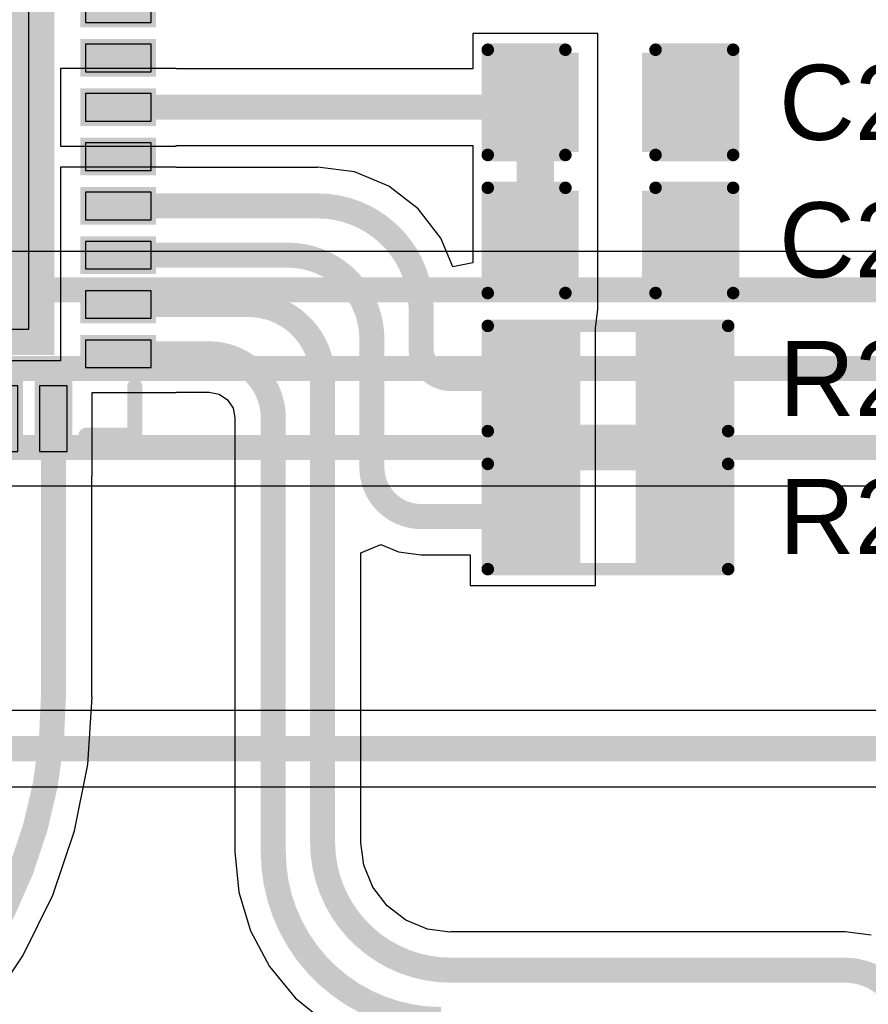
# Model space of a CAD drawing. Header units: inches. Extents: x -0.03 to 9.71, y 0 to 4.44.
# Tile 55 of 118: x 1.04 to 1.38, y 1.52 to 1.91. Entities that reach past the tile are written whole.
import ezdxf

# ---------------------------------------------------------------- set-up
doc = ezdxf.new("R2010")
doc.units = ezdxf.units.IN
doc.header["$MEASUREMENT"] = 0
for name, color, linetype in [('Bottom Layer', 5, 'Continuous'), ('Top Layer', 1, 'Continuous'), ('Top Overlay', 2, 'Continuous'), ('Top Paste', 8, 'Continuous'), ('Top Solder', 216, 'Continuous')]:
    doc.layers.add(name, color=color, linetype=linetype)
doc.styles.add('Arial', font='txt', dxfattribs={"height": 0.2})

# ---------------------------------------------------------------- blocks, each defined once
blk = doc.blocks.new('40_LFCSP_WQ__6_6__6')
at = {"layer": 'Top Layer'}
for points in [[(-0.08307, 0.12756), (-0.08307, 0.10138), (-0.09409, 0.10138), (-0.09409, 0.12756)], [(-0.06339, 0.12756), (-0.06339, 0.10138), (-0.07441, 0.10138), (-0.07441, 0.12756)], [(-0.0437, 0.12756), (-0.0437, 0.10138), (-0.05472, 0.10138), (-0.05472, 0.12756)], [(-0.02402, 0.12756), (-0.02402, 0.10138), (-0.03504, 0.10138), (-0.03504, 0.12756)], [(-0.00433, 0.12756), (-0.00433, 0.10138), (-0.01535, 0.10138), (-0.01535, 0.12756)], [(0.01535, 0.12756), (0.01535, 0.10138), (0.00433, 0.10138), (0.00433, 0.12756)], [(0.03504, 0.12756), (0.03504, 0.10138), (0.02402, 0.10138), (0.02402, 0.12756)], [(0.05472, 0.12756), (0.05472, 0.10138), (0.0437, 0.10138), (0.0437, 0.12756)], [(0.07441, 0.12756), (0.07441, 0.10138), (0.06339, 0.10138), (0.06339, 0.12756)], [(0.09409, 0.12756), (0.09409, 0.10138), (0.08307, 0.10138), (0.08307, 0.12756)], [(-0.10138, 0.09409), (-0.10138, 0.08307), (-0.12756, 0.08307), (-0.12756, 0.09409)], [(0.12756, 0.09409), (0.12756, 0.08307), (0.10138, 0.08307), (0.10138, 0.09409)], [(0.08701, 0.08701), (0.08701, -0.08701), (-0.08701, -0.08701), (-0.08701, 0.08701)], [(-0.10138, 0.07441), (-0.10138, 0.06339), (-0.12756, 0.06339), (-0.12756, 0.07441)], [(0.12756, 0.07441), (0.12756, 0.06339), (0.10138, 0.06339), (0.10138, 0.07441)], [(-0.10138, 0.05472), (-0.10138, 0.0437), (-0.12756, 0.0437), (-0.12756, 0.05472)], [(0.12756, 0.05472), (0.12756, 0.0437), (0.10138, 0.0437), (0.10138, 0.05472)], [(-0.10138, 0.03504), (-0.10138, 0.02402), (-0.12756, 0.02402), (-0.12756, 0.03504)], [(0.12756, 0.03504), (0.12756, 0.02402), (0.10138, 0.02402), (0.10138, 0.03504)], [(-0.10138, 0.01535), (-0.10138, 0.00433), (-0.12756, 0.00433), (-0.12756, 0.01535)], [(0.12756, 0.01535), (0.12756, 0.00433), (0.10138, 0.00433), (0.10138, 0.01535)], [(-0.10138, -0.00433), (-0.10138, -0.01535), (-0.12756, -0.01535), (-0.12756, -0.00433)], [(0.12756, -0.00433), (0.12756, -0.01535), (0.10138, -0.01535), (0.10138, -0.00433)], [(-0.10138, -0.02402), (-0.10138, -0.03504), (-0.12756, -0.03504), (-0.12756, -0.02402)], [(0.12756, -0.02402), (0.12756, -0.03504), (0.10138, -0.03504), (0.10138, -0.02402)], [(-0.10138, -0.0437), (-0.10138, -0.05472), (-0.12756, -0.05472), (-0.12756, -0.0437)], [(0.12756, -0.0437), (0.12756, -0.05472), (0.10138, -0.05472), (0.10138, -0.0437)], [(-0.10138, -0.06339), (-0.10138, -0.07441), (-0.12756, -0.07441), (-0.12756, -0.06339)], [(0.12756, -0.06339), (0.12756, -0.07441), (0.10138, -0.07441), (0.10138, -0.06339)], [(-0.10138, -0.08307), (-0.10138, -0.09409), (-0.12756, -0.09409), (-0.12756, -0.08307)], [(0.12756, -0.08307), (0.12756, -0.09409), (0.10138, -0.09409), (0.10138, -0.08307)], [(-0.08307, -0.10138), (-0.08307, -0.12756), (-0.09409, -0.12756), (-0.09409, -0.10138)], [(-0.06339, -0.10138), (-0.06339, -0.12756), (-0.07441, -0.12756), (-0.07441, -0.10138)], [(-0.0437, -0.10138), (-0.0437, -0.12756), (-0.05472, -0.12756), (-0.05472, -0.10138)], [(-0.02402, -0.10138), (-0.02402, -0.12756), (-0.03504, -0.12756), (-0.03504, -0.10138)], [(-0.00433, -0.10138), (-0.00433, -0.12756), (-0.01535, -0.12756), (-0.01535, -0.10138)], [(0.01535, -0.10138), (0.01535, -0.12756), (0.00433, -0.12756), (0.00433, -0.10138)], [(0.03504, -0.10138), (0.03504, -0.12756), (0.02402, -0.12756), (0.02402, -0.10138)], [(0.05472, -0.10138), (0.05472, -0.12756), (0.0437, -0.12756), (0.0437, -0.10138)], [(0.07441, -0.10138), (0.07441, -0.12756), (0.06339, -0.12756), (0.06339, -0.10138)], [(0.09409, -0.10138), (0.09409, -0.12756), (0.08307, -0.12756), (0.08307, -0.10138)]]:
    blk.add_hatch(color=1, dxfattribs=at).paths.add_polyline_path(points)
at = {"layer": 'Top Solder'}
for points in [[(-0.08107, 0.12956), (-0.08107, 0.09938), (-0.09609, 0.09938), (-0.09609, 0.12956)], [(-0.06139, 0.12956), (-0.06139, 0.09938), (-0.07641, 0.09938), (-0.07641, 0.12956)], [(-0.0417, 0.12956), (-0.0417, 0.09938), (-0.05672, 0.09938), (-0.05672, 0.12956)], [(-0.02202, 0.12956), (-0.02202, 0.09938), (-0.03704, 0.09938), (-0.03704, 0.12956)], [(-0.00233, 0.12956), (-0.00233, 0.09938), (-0.01735, 0.09938), (-0.01735, 0.12956)], [(0.01735, 0.12956), (0.01735, 0.09938), (0.00233, 0.09938), (0.00233, 0.12956)], [(0.03704, 0.12956), (0.03704, 0.09938), (0.02202, 0.09938), (0.02202, 0.12956)], [(0.05672, 0.12956), (0.05672, 0.09938), (0.0417, 0.09938), (0.0417, 0.12956)], [(0.07641, 0.12956), (0.07641, 0.09938), (0.06139, 0.09938), (0.06139, 0.12956)], [(0.09609, 0.12956), (0.09609, 0.09938), (0.08107, 0.09938), (0.08107, 0.12956)], [(-0.09938, 0.09609), (-0.09938, 0.08107), (-0.12956, 0.08107), (-0.12956, 0.09609)], [(0.12956, 0.09609), (0.12956, 0.08107), (0.09938, 0.08107), (0.09938, 0.09609)], [(0.08901, 0.08901), (0.08901, -0.08901), (-0.08901, -0.08901), (-0.08901, 0.08901)], [(-0.09938, 0.07641), (-0.09938, 0.06139), (-0.12956, 0.06139), (-0.12956, 0.07641)], [(0.12956, 0.07641), (0.12956, 0.06139), (0.09938, 0.06139), (0.09938, 0.07641)], [(-0.09938, 0.05672), (-0.09938, 0.0417), (-0.12956, 0.0417), (-0.12956, 0.05672)], [(0.12956, 0.05672), (0.12956, 0.0417), (0.09938, 0.0417), (0.09938, 0.05672)], [(-0.09938, 0.03704), (-0.09938, 0.02202), (-0.12956, 0.02202), (-0.12956, 0.03704)], [(0.12956, 0.03704), (0.12956, 0.02202), (0.09938, 0.02202), (0.09938, 0.03704)], [(-0.09938, 0.01735), (-0.09938, 0.00233), (-0.12956, 0.00233), (-0.12956, 0.01735)], [(0.12956, 0.01735), (0.12956, 0.00233), (0.09938, 0.00233), (0.09938, 0.01735)], [(-0.09938, -0.00233), (-0.09938, -0.01735), (-0.12956, -0.01735), (-0.12956, -0.00233)], [(0.12956, -0.00233), (0.12956, -0.01735), (0.09938, -0.01735), (0.09938, -0.00233)], [(-0.09938, -0.02202), (-0.09938, -0.03704), (-0.12956, -0.03704), (-0.12956, -0.02202)], [(0.12956, -0.02202), (0.12956, -0.03704), (0.09938, -0.03704), (0.09938, -0.02202)], [(-0.09938, -0.0417), (-0.09938, -0.05672), (-0.12956, -0.05672), (-0.12956, -0.0417)], [(0.12956, -0.0417), (0.12956, -0.05672), (0.09938, -0.05672), (0.09938, -0.0417)], [(-0.09938, -0.06139), (-0.09938, -0.07641), (-0.12956, -0.07641), (-0.12956, -0.06139)], [(0.12956, -0.06139), (0.12956, -0.07641), (0.09938, -0.07641), (0.09938, -0.06139)], [(-0.09938, -0.08107), (-0.09938, -0.09609), (-0.12956, -0.09609), (-0.12956, -0.08107)], [(0.12956, -0.08107), (0.12956, -0.09609), (0.09938, -0.09609), (0.09938, -0.08107)], [(-0.08107, -0.09938), (-0.08107, -0.12956), (-0.09609, -0.12956), (-0.09609, -0.09938)], [(-0.06139, -0.09938), (-0.06139, -0.12956), (-0.07641, -0.12956), (-0.07641, -0.09938)], [(-0.0417, -0.09938), (-0.0417, -0.12956), (-0.05672, -0.12956), (-0.05672, -0.09938)], [(-0.02202, -0.09938), (-0.02202, -0.12956), (-0.03704, -0.12956), (-0.03704, -0.09938)], [(-0.00233, -0.09938), (-0.00233, -0.12956), (-0.01735, -0.12956), (-0.01735, -0.09938)], [(0.01735, -0.09938), (0.01735, -0.12956), (0.00233, -0.12956), (0.00233, -0.09938)], [(0.03704, -0.09938), (0.03704, -0.12956), (0.02202, -0.12956), (0.02202, -0.09938)], [(0.05672, -0.09938), (0.05672, -0.12956), (0.0417, -0.12956), (0.0417, -0.09938)], [(0.07641, -0.09938), (0.07641, -0.12956), (0.06139, -0.12956), (0.06139, -0.09938)], [(0.09609, -0.09938), (0.09609, -0.12956), (0.08107, -0.12956), (0.08107, -0.09938)]]:
    blk.add_hatch(color=216, dxfattribs=at).paths.add_polyline_path(points)
at = {"layer": 'Top Overlay'}
for points, const_width in [([(-0.12111, 0.12111), (-0.10159, 0.12111)], 0.006), ([(-0.12111, 0.12111), (-0.12111, 0.10159)], 0.006), ([(0.10159, 0.12111), (0.12111, 0.12111)], 0.006), ([(0.12111, 0.12111), (0.12111, 0.10159)], 0.006), ([(-0.13847, 0.09358), (-0.13847, 0.08358)], 0.005), ([(-0.13847, 0.09358), (-0.13347, 0.08858)], 0.005), ([(-0.13347, 0.08858), (-0.13847, 0.08358)], 0.005), ([(-0.12111, -0.10159), (-0.12111, -0.12111)], 0.006), ([(0.12111, -0.10159), (0.12111, -0.12111)], 0.006), ([(-0.12111, -0.12111), (-0.10159, -0.12111)], 0.006), ([(0.10159, -0.12111), (0.12111, -0.12111)], 0.006)]:
    blk.add_lwpolyline(points, dxfattribs=dict(at, const_width=const_width))
for points, const_width in [([(-0.12261, 0.12111, 1), (-0.11961, 0.12111, 1)], 0.003), ([(-0.12261, 0.12111, 1), (-0.11961, 0.12111, 1)], 0.003), ([(-0.10309, 0.12111, 1), (-0.10009, 0.12111, 1)], 0.003), ([(0.10009, 0.12111, 1), (0.10309, 0.12111, 1)], 0.003), ([(0.11961, 0.12111, 1), (0.12261, 0.12111, 1)], 0.003), ([(0.11961, 0.12111, 1), (0.12261, 0.12111, 1)], 0.003), ([(-0.12261, 0.10159, 1), (-0.11961, 0.10159, 1)], 0.003), ([(0.11961, 0.10159, 1), (0.12261, 0.10159, 1)], 0.003), ([(-0.13972, 0.09358, 1), (-0.13722, 0.09358, 1)], 0.0025), ([(-0.13972, 0.09358, 1), (-0.13722, 0.09358, 1)], 0.0025), ([(-0.13472, 0.08858, 1), (-0.13222, 0.08858, 1)], 0.0025), ([(-0.13472, 0.08858, 1), (-0.13222, 0.08858, 1)], 0.0025), ([(-0.13972, 0.08358, 1), (-0.13722, 0.08358, 1)], 0.0025), ([(-0.13972, 0.08358, 1), (-0.13722, 0.08358, 1)], 0.0025), ([(-0.12261, -0.10159, 1), (-0.11961, -0.10159, 1)], 0.003), ([(0.11961, -0.10159, 1), (0.12261, -0.10159, 1)], 0.003), ([(-0.12261, -0.12111, 1), (-0.11961, -0.12111, 1)], 0.003), ([(-0.12261, -0.12111, 1), (-0.11961, -0.12111, 1)], 0.003), ([(-0.10309, -0.12111, 1), (-0.10009, -0.12111, 1)], 0.003), ([(0.10009, -0.12111, 1), (0.10309, -0.12111, 1)], 0.003), ([(0.11961, -0.12111, 1), (0.12261, -0.12111, 1)], 0.003), ([(0.11961, -0.12111, 1), (0.12261, -0.12111, 1)], 0.003)]:
    blk.add_lwpolyline(points, format="xyb", close=True, dxfattribs=dict(at, const_width=const_width))
at = {"layer": 'Top Paste'}
for p, q in [((-0.08307, 0.12756), (-0.09409, 0.12756)), ((-0.09409, 0.12756), (-0.09409, 0.10138)), ((-0.08307, 0.10138), (-0.08307, 0.12756)), ((-0.06339, 0.12756), (-0.07441, 0.12756)), ((-0.07441, 0.12756), (-0.07441, 0.10138)), ((-0.06339, 0.10138), (-0.06339, 0.12756)), ((-0.0437, 0.12756), (-0.05472, 0.12756)), ((-0.05472, 0.12756), (-0.05472, 0.10138)), ((-0.0437, 0.10138), (-0.0437, 0.12756)), ((-0.02402, 0.12756), (-0.03504, 0.12756)), ((-0.03504, 0.12756), (-0.03504, 0.10138)), ((-0.02402, 0.10138), (-0.02402, 0.12756)), ((-0.00433, 0.12756), (-0.01535, 0.12756)), ((-0.01535, 0.12756), (-0.01535, 0.10138)), ((-0.00433, 0.10138), (-0.00433, 0.12756)), ((0.01535, 0.12756), (0.00433, 0.12756)), ((0.00433, 0.12756), (0.00433, 0.10138)), ((0.01535, 0.12756), (0.01535, 0.12756)), ((0.01535, 0.10138), (0.01535, 0.12756)), ((0.03504, 0.12756), (0.02402, 0.12756)), ((0.02402, 0.12756), (0.02402, 0.10138)), ((0.03504, 0.12756), (0.03504, 0.12756)), ((0.03504, 0.10138), (0.03504, 0.12756)), ((0.05472, 0.12756), (0.0437, 0.12756)), ((0.0437, 0.12756), (0.0437, 0.10138)), ((0.05472, 0.12756), (0.05472, 0.12756)), ((0.05472, 0.10138), (0.05472, 0.12756)), ((0.07441, 0.12756), (0.06339, 0.12756)), ((0.06339, 0.12756), (0.06339, 0.10138)), ((0.07441, 0.12756), (0.07441, 0.12756)), ((0.07441, 0.10138), (0.07441, 0.12756)), ((0.09409, 0.12756), (0.08307, 0.12756)), ((0.08307, 0.12756), (0.08307, 0.10138)), ((0.09409, 0.10138), (0.09409, 0.12756)), ((-0.09409, 0.10138), (-0.09409, 0.10138)), ((-0.09409, 0.10138), (-0.08307, 0.10138)), ((-0.07441, 0.10138), (-0.07441, 0.10138)), ((-0.07441, 0.10138), (-0.06339, 0.10138)), ((-0.05472, 0.10138), (-0.05472, 0.10138)), ((-0.05472, 0.10138), (-0.0437, 0.10138)), ((-0.03504, 0.10138), (-0.03504, 0.10138)), ((-0.03504, 0.10138), (-0.02402, 0.10138)), ((-0.01535, 0.10138), (-0.01535, 0.10138)), ((-0.01535, 0.10138), (-0.00433, 0.10138)), ((0.00433, 0.10138), (0.01535, 0.10138)), ((0.02402, 0.10138), (0.03504, 0.10138)), ((0.0437, 0.10138), (0.05472, 0.10138)), ((0.06339, 0.10138), (0.07441, 0.10138)), ((0.08307, 0.10138), (0.08307, 0.10138)), ((0.08307, 0.10138), (0.09409, 0.10138)), ((-0.10138, 0.09409), (-0.12756, 0.09409)), ((-0.12756, 0.09409), (-0.12756, 0.08307)), ((-0.10138, 0.08307), (-0.10138, 0.09409)), ((0.12756, 0.09409), (0.10138, 0.09409)), ((0.10138, 0.09409), (0.10138, 0.08307)), ((0.12756, 0.08307), (0.12756, 0.09409)), ((-0.12756, 0.08307), (-0.12756, 0.08307)), ((-0.12756, 0.08307), (-0.10138, 0.08307)), ((0.10138, 0.08307), (0.10138, 0.08307)), ((0.10138, 0.08307), (0.12756, 0.08307)), ((0.07874, 0.07874), (-0.07874, 0.07874)), ((-0.07874, 0.07874), (-0.07874, -0.07874)), ((0.07874, -0.07874), (0.07874, 0.07874)), ((-0.10138, 0.07441), (-0.12756, 0.07441)), ((-0.12756, 0.07441), (-0.12756, 0.06339)), ((-0.10138, 0.06339), (-0.10138, 0.07441)), ((0.12756, 0.07441), (0.10138, 0.07441)), ((0.10138, 0.07441), (0.10138, 0.06339)), ((0.12756, 0.06339), (0.12756, 0.07441)), ((-0.12756, 0.06339), (-0.12756, 0.06339)), ((-0.12756, 0.06339), (-0.10138, 0.06339)), ((0.10138, 0.06339), (0.10138, 0.06339)), ((0.10138, 0.06339), (0.12756, 0.06339)), ((-0.10138, 0.05472), (-0.12756, 0.05472)), ((-0.12756, 0.05472), (-0.12756, 0.0437)), ((-0.10138, 0.05472), (-0.10138, 0.05472)), ((-0.10138, 0.0437), (-0.10138, 0.05472)), ((0.12756, 0.05472), (0.10138, 0.05472)), ((0.10138, 0.05472), (0.10138, 0.0437)), ((0.12756, 0.0437), (0.12756, 0.05472)), ((-0.12756, 0.0437), (-0.10138, 0.0437)), ((0.10138, 0.0437), (0.10138, 0.0437)), ((0.10138, 0.0437), (0.12756, 0.0437)), ((-0.10138, 0.03504), (-0.12756, 0.03504)), ((-0.12756, 0.03504), (-0.12756, 0.02402)), ((-0.10138, 0.03504), (-0.10138, 0.03504)), ((-0.10138, 0.02402), (-0.10138, 0.03504)), ((0.12756, 0.03504), (0.10138, 0.03504)), ((0.10138, 0.03504), (0.10138, 0.02402)), ((0.12756, 0.02402), (0.12756, 0.03504)), ((-0.12756, 0.02402), (-0.10138, 0.02402)), ((0.10138, 0.02402), (0.10138, 0.02402)), ((0.10138, 0.02402), (0.12756, 0.02402)), ((-0.10138, 0.01535), (-0.12756, 0.01535)), ((-0.12756, 0.01535), (-0.12756, 0.00433)), ((-0.10138, 0.01535), (-0.10138, 0.01535)), ((-0.10138, 0.00433), (-0.10138, 0.01535)), ((0.12756, 0.01535), (0.10138, 0.01535)), ((0.10138, 0.01535), (0.10138, 0.00433)), ((0.12756, 0.00433), (0.12756, 0.01535)), ((-0.12756, 0.00433), (-0.10138, 0.00433)), ((0.10138, 0.00433), (0.10138, 0.00433)), ((0.10138, 0.00433), (0.12756, 0.00433)), ((-0.10138, -0.00433), (-0.12756, -0.00433)), ((-0.12756, -0.00433), (-0.12756, -0.01535)), ((-0.10138, -0.00433), (-0.10138, -0.00433)), ((-0.10138, -0.01535), (-0.10138, -0.00433)), ((0.12756, -0.00433), (0.10138, -0.00433)), ((0.10138, -0.00433), (0.10138, -0.01535)), ((0.12756, -0.01535), (0.12756, -0.00433)), ((-0.12756, -0.01535), (-0.10138, -0.01535)), ((0.10138, -0.01535), (0.10138, -0.01535)), ((0.10138, -0.01535), (0.12756, -0.01535)), ((-0.10138, -0.02402), (-0.12756, -0.02402)), ((-0.12756, -0.02402), (-0.12756, -0.03504)), ((-0.10138, -0.02402), (-0.10138, -0.02402)), ((-0.10138, -0.03504), (-0.10138, -0.02402)), ((0.12756, -0.02402), (0.10138, -0.02402)), ((0.10138, -0.02402), (0.10138, -0.03504)), ((0.12756, -0.03504), (0.12756, -0.02402)), ((-0.12756, -0.03504), (-0.10138, -0.03504)), ((0.10138, -0.03504), (0.10138, -0.03504)), ((0.10138, -0.03504), (0.12756, -0.03504)), ((-0.10138, -0.0437), (-0.12756, -0.0437)), ((-0.12756, -0.0437), (-0.12756, -0.05472)), ((-0.10138, -0.0437), (-0.10138, -0.0437)), ((-0.10138, -0.05472), (-0.10138, -0.0437)), ((0.12756, -0.0437), (0.10138, -0.0437)), ((0.10138, -0.0437), (0.10138, -0.05472)), ((0.12756, -0.05472), (0.12756, -0.0437)), ((-0.12756, -0.05472), (-0.10138, -0.05472)), ((0.10138, -0.05472), (0.10138, -0.05472)), ((0.10138, -0.05472), (0.12756, -0.05472)), ((-0.10138, -0.06339), (-0.12756, -0.06339)), ((-0.12756, -0.06339), (-0.12756, -0.07441)), ((-0.10138, -0.06339), (-0.10138, -0.06339)), ((-0.10138, -0.07441), (-0.10138, -0.06339)), ((0.12756, -0.06339), (0.10138, -0.06339)), ((0.10138, -0.06339), (0.10138, -0.07441)), ((0.12756, -0.06339), (0.12756, -0.06339)), ((0.12756, -0.07441), (0.12756, -0.06339)), ((-0.12756, -0.07441), (-0.10138, -0.07441)), ((0.10138, -0.07441), (0.12756, -0.07441)), ((-0.07874, -0.07874), (-0.07874, -0.07874)), ((-0.07874, -0.07874), (0.07874, -0.07874)), ((-0.10138, -0.08307), (-0.12756, -0.08307)), ((-0.12756, -0.08307), (-0.12756, -0.09409)), ((-0.10138, -0.08307), (-0.10138, -0.08307)), ((-0.10138, -0.09409), (-0.10138, -0.08307)), ((0.12756, -0.08307), (0.10138, -0.08307)), ((0.10138, -0.08307), (0.10138, -0.09409)), ((0.12756, -0.08307), (0.12756, -0.08307)), ((0.12756, -0.09409), (0.12756, -0.08307)), ((-0.12756, -0.09409), (-0.10138, -0.09409)), ((0.10138, -0.09409), (0.12756, -0.09409)), ((-0.08307, -0.10138), (-0.09409, -0.10138)), ((-0.09409, -0.10138), (-0.09409, -0.12756)), ((-0.08307, -0.10138), (-0.08307, -0.10138)), ((-0.08307, -0.12756), (-0.08307, -0.10138)), ((-0.06339, -0.10138), (-0.07441, -0.10138)), ((-0.07441, -0.10138), (-0.07441, -0.12756)), ((-0.06339, -0.10138), (-0.06339, -0.10138)), ((-0.06339, -0.12756), (-0.06339, -0.10138)), ((-0.0437, -0.10138), (-0.05472, -0.10138)), ((-0.05472, -0.10138), (-0.05472, -0.12756)), ((-0.0437, -0.10138), (-0.0437, -0.10138)), ((-0.0437, -0.12756), (-0.0437, -0.10138)), ((-0.02402, -0.10138), (-0.03504, -0.10138)), ((-0.03504, -0.10138), (-0.03504, -0.12756)), ((-0.02402, -0.10138), (-0.02402, -0.10138)), ((-0.02402, -0.12756), (-0.02402, -0.10138)), ((-0.00433, -0.10138), (-0.01535, -0.10138)), ((-0.01535, -0.10138), (-0.01535, -0.12756)), ((-0.00433, -0.10138), (-0.00433, -0.10138)), ((-0.00433, -0.12756), (-0.00433, -0.10138)), ((0.01535, -0.10138), (0.00433, -0.10138)), ((0.00433, -0.10138), (0.00433, -0.12756)), ((0.01535, -0.10138), (0.01535, -0.10138)), ((0.01535, -0.12756), (0.01535, -0.10138)), ((0.03504, -0.10138), (0.02402, -0.10138)), ((0.02402, -0.10138), (0.02402, -0.12756)), ((0.03504, -0.10138), (0.03504, -0.10138)), ((0.03504, -0.12756), (0.03504, -0.10138)), ((0.05472, -0.10138), (0.0437, -0.10138)), ((0.0437, -0.10138), (0.0437, -0.12756)), ((0.05472, -0.10138), (0.05472, -0.10138)), ((0.05472, -0.12756), (0.05472, -0.10138)), ((0.07441, -0.10138), (0.06339, -0.10138)), ((0.06339, -0.10138), (0.06339, -0.12756)), ((0.07441, -0.10138), (0.07441, -0.10138)), ((0.07441, -0.12756), (0.07441, -0.10138)), ((0.09409, -0.10138), (0.08307, -0.10138)), ((0.08307, -0.10138), (0.08307, -0.12756)), ((0.09409, -0.12756), (0.09409, -0.10138)), ((-0.09409, -0.12756), (-0.08307, -0.12756)), ((-0.07441, -0.12756), (-0.06339, -0.12756)), ((-0.05472, -0.12756), (-0.0437, -0.12756)), ((-0.03504, -0.12756), (-0.02402, -0.12756)), ((-0.01535, -0.12756), (-0.00433, -0.12756)), ((0.00433, -0.12756), (0.01535, -0.12756)), ((0.02402, -0.12756), (0.03504, -0.12756)), ((0.0437, -0.12756), (0.05472, -0.12756)), ((0.06339, -0.12756), (0.07441, -0.12756)), ((0.08307, -0.12756), (0.08307, -0.12756)), ((0.08307, -0.12756), (0.09409, -0.12756))]:
    blk.add_line(p, q, dxfattribs=at)
blk = doc.blocks.new('R___0603_68')
at = {"layer": 'Top Layer'}
for points in [[(-0.015, 0.0175), (-0.015, -0.0175), (-0.045, -0.0175), (-0.045, 0.0175)], [(0.045, 0.0175), (0.045, -0.0175), (0.015, -0.0175), (0.015, 0.0175)]]:
    blk.add_hatch(color=1, dxfattribs=at).paths.add_polyline_path(points)
at = {"layer": 'Top Paste'}
for points in [[(-0.015, 0.0175), (-0.015, -0.0175), (-0.045, -0.0175), (-0.045, 0.0175)], [(0.045, 0.0175), (0.045, -0.0175), (0.015, -0.0175), (0.015, 0.0175)]]:
    blk.add_hatch(color=8, dxfattribs=at).paths.add_polyline_path(points)
at = {"layer": 'Top Solder'}
for points in [[(-0.011, 0.0215), (-0.011, -0.0215), (-0.049, -0.0215), (-0.049, 0.0215)], [(0.049, 0.0215), (0.049, -0.0215), (0.011, -0.0215), (0.011, 0.0215)]]:
    blk.add_hatch(color=216, dxfattribs=at).paths.add_polyline_path(points)
at = {"layer": 'Top Overlay', "const_width": 0.005}
for points in [[(-0.048, 0.021), (0.048, 0.021)], [(-0.048, -0.021), (-0.048, 0.021)], [(0.048, -0.021), (0.048, 0.021)], [(-0.048, -0.021), (0.048, -0.021)]]:
    blk.add_lwpolyline(points, dxfattribs=at)
at = {"layer": 'Top Overlay', "const_width": 0.0025}
for points in [[(-0.04925, 0.021, 1), (-0.04675, 0.021, 1)], [(-0.04925, 0.021, 1), (-0.04675, 0.021, 1)], [(0.04675, 0.021, 1), (0.04925, 0.021, 1)], [(0.04675, 0.021, 1), (0.04925, 0.021, 1)], [(-0.04925, -0.021, 1), (-0.04675, -0.021, 1)], [(-0.04925, -0.021, 1), (-0.04675, -0.021, 1)], [(0.04675, -0.021, 1), (0.04925, -0.021, 1)], [(0.04675, -0.021, 1), (0.04925, -0.021, 1)]]:
    blk.add_lwpolyline(points, format="xyb", close=True, dxfattribs=at)
blk = doc.blocks.new('R___0603_69')
at = {"layer": 'Top Layer'}
for points in [[(-0.015, 0.0175), (-0.015, -0.0175), (-0.045, -0.0175), (-0.045, 0.0175)], [(0.045, 0.0175), (0.045, -0.0175), (0.015, -0.0175), (0.015, 0.0175)]]:
    blk.add_hatch(color=1, dxfattribs=at).paths.add_polyline_path(points)
at = {"layer": 'Top Paste'}
for points in [[(-0.015, 0.0175), (-0.015, -0.0175), (-0.045, -0.0175), (-0.045, 0.0175)], [(0.045, 0.0175), (0.045, -0.0175), (0.015, -0.0175), (0.015, 0.0175)]]:
    blk.add_hatch(color=8, dxfattribs=at).paths.add_polyline_path(points)
at = {"layer": 'Top Solder'}
for points in [[(-0.011, 0.0215), (-0.011, -0.0215), (-0.049, -0.0215), (-0.049, 0.0215)], [(0.049, 0.0215), (0.049, -0.0215), (0.011, -0.0215), (0.011, 0.0215)]]:
    blk.add_hatch(color=216, dxfattribs=at).paths.add_polyline_path(points)
at = {"layer": 'Top Overlay', "const_width": 0.005}
for points in [[(0.048, 0.021), (-0.048, 0.021)], [(-0.048, 0.021), (-0.048, -0.021)], [(0.048, 0.021), (0.048, -0.021)], [(0.048, -0.021), (-0.048, -0.021)]]:
    blk.add_lwpolyline(points, dxfattribs=at)
at = {"layer": 'Top Overlay', "const_width": 0.0025}
for points in [[(-0.04925, 0.021, 1), (-0.04675, 0.021, 1)], [(-0.04925, 0.021, 1), (-0.04675, 0.021, 1)], [(0.04675, 0.021, 1), (0.04925, 0.021, 1)], [(0.04675, 0.021, 1), (0.04925, 0.021, 1)], [(-0.04925, -0.021, 1), (-0.04675, -0.021, 1)], [(-0.04925, -0.021, 1), (-0.04675, -0.021, 1)], [(0.04675, -0.021, 1), (0.04925, -0.021, 1)], [(0.04675, -0.021, 1), (0.04925, -0.021, 1)]]:
    blk.add_lwpolyline(points, format="xyb", close=True, dxfattribs=at)
blk = doc.blocks.new('C___0603_173')
at = {"layer": 'Top Layer'}
for points in [[(-0.015, 0.0175), (-0.015, -0.0175), (-0.045, -0.0175), (-0.045, 0.0175)], [(0.045, 0.0175), (0.045, -0.0175), (0.015, -0.0175), (0.015, 0.0175)]]:
    blk.add_hatch(color=1, dxfattribs=at).paths.add_polyline_path(points)
at = {"layer": 'Top Paste'}
for points in [[(-0.015, 0.0175), (-0.015, -0.0175), (-0.045, -0.0175), (-0.045, 0.0175)], [(0.045, 0.0175), (0.045, -0.0175), (0.015, -0.0175), (0.015, 0.0175)]]:
    blk.add_hatch(color=8, dxfattribs=at).paths.add_polyline_path(points)
at = {"layer": 'Top Solder'}
for points in [[(-0.01264, 0.01986), (-0.01264, -0.01986), (-0.04736, -0.01986), (-0.04736, 0.01986)], [(0.04736, 0.01986), (0.04736, -0.01986), (0.01264, -0.01986), (0.01264, 0.01986)]]:
    blk.add_hatch(color=216, dxfattribs=at).paths.add_polyline_path(points)
at = {"layer": 'Top Overlay', "const_width": 0.005}
for points in [[(-0.018, 0.021), (-0.049, 0.021)], [(-0.049, 0.021), (-0.049, -0.021)], [(0.049, 0.021), (0.018, 0.021)], [(0.049, 0.021), (0.049, -0.021)], [(-0.018, -0.021), (-0.049, -0.021)], [(0.049, -0.021), (0.018, -0.021)]]:
    blk.add_lwpolyline(points, dxfattribs=at)
at = {"layer": 'Top Overlay', "const_width": 0.0025}
for points in [[(-0.05025, 0.021, 1), (-0.04775, 0.021, 1)], [(-0.05025, 0.021, 1), (-0.04775, 0.021, 1)], [(-0.01925, 0.021, 1), (-0.01675, 0.021, 1)], [(0.01675, 0.021, 1), (0.01925, 0.021, 1)], [(0.04775, 0.021, 1), (0.05025, 0.021, 1)], [(0.04775, 0.021, 1), (0.05025, 0.021, 1)], [(-0.05025, -0.021, 1), (-0.04775, -0.021, 1)], [(-0.05025, -0.021, 1), (-0.04775, -0.021, 1)], [(-0.01925, -0.021, 1), (-0.01675, -0.021, 1)], [(0.01675, -0.021, 1), (0.01925, -0.021, 1)], [(0.04775, -0.021, 1), (0.05025, -0.021, 1)], [(0.04775, -0.021, 1), (0.05025, -0.021, 1)]]:
    blk.add_lwpolyline(points, format="xyb", close=True, dxfattribs=at)
blk = doc.blocks.new('C___0603_174')
at = {"layer": 'Top Layer'}
for points in [[(-0.015, 0.0175), (-0.015, -0.0175), (-0.045, -0.0175), (-0.045, 0.0175)], [(0.045, 0.0175), (0.045, -0.0175), (0.015, -0.0175), (0.015, 0.0175)]]:
    blk.add_hatch(color=1, dxfattribs=at).paths.add_polyline_path(points)
at = {"layer": 'Top Paste'}
for points in [[(-0.015, 0.0175), (-0.015, -0.0175), (-0.045, -0.0175), (-0.045, 0.0175)], [(0.045, 0.0175), (0.045, -0.0175), (0.015, -0.0175), (0.015, 0.0175)]]:
    blk.add_hatch(color=8, dxfattribs=at).paths.add_polyline_path(points)
at = {"layer": 'Top Solder'}
for points in [[(-0.01264, 0.01986), (-0.01264, -0.01986), (-0.04736, -0.01986), (-0.04736, 0.01986)], [(0.04736, 0.01986), (0.04736, -0.01986), (0.01264, -0.01986), (0.01264, 0.01986)]]:
    blk.add_hatch(color=216, dxfattribs=at).paths.add_polyline_path(points)
at = {"layer": 'Top Overlay', "const_width": 0.005}
for points in [[(-0.018, 0.021), (-0.049, 0.021)], [(-0.049, 0.021), (-0.049, -0.021)], [(0.049, 0.021), (0.018, 0.021)], [(0.049, 0.021), (0.049, -0.021)], [(-0.018, -0.021), (-0.049, -0.021)], [(0.049, -0.021), (0.018, -0.021)]]:
    blk.add_lwpolyline(points, dxfattribs=at)
at = {"layer": 'Top Overlay', "const_width": 0.0025}
for points in [[(-0.05025, 0.021, 1), (-0.04775, 0.021, 1)], [(-0.05025, 0.021, 1), (-0.04775, 0.021, 1)], [(-0.01925, 0.021, 1), (-0.01675, 0.021, 1)], [(0.01675, 0.021, 1), (0.01925, 0.021, 1)], [(0.04775, 0.021, 1), (0.05025, 0.021, 1)], [(0.04775, 0.021, 1), (0.05025, 0.021, 1)], [(-0.05025, -0.021, 1), (-0.04775, -0.021, 1)], [(-0.05025, -0.021, 1), (-0.04775, -0.021, 1)], [(-0.01925, -0.021, 1), (-0.01675, -0.021, 1)], [(0.01675, -0.021, 1), (0.01925, -0.021, 1)], [(0.04775, -0.021, 1), (0.05025, -0.021, 1)], [(0.04775, -0.021, 1), (0.05025, -0.021, 1)]]:
    blk.add_lwpolyline(points, format="xyb", close=True, dxfattribs=at)

msp = doc.modelspace()

# ---------------------------------------------------------------- linework, layer by layer
at = {"layer": 'Bottom Layer'}
for p, q in [((1.89705, 1.82238), (0.72815, 1.82238)), ((0.88029, 1.7288), (1.96004, 1.7288)), ((1.77612, 1.63915), (0.88641, 1.63915)), ((0.88008, 1.60857), (2.52201, 1.60857))]:
    msp.add_line(p, q, dxfattribs=at)
at = {"layer": 'Bottom Layer', "const_width": 0.01}
for points in [[(0.7126, 1.80709), (1.9126, 1.80709)], [(0.74409, 1.77559), (1.94409, 1.77559)], [(0.77559, 1.7441), (1.97559, 1.7441)], [(0.88008, 1.62386), (2.53331, 1.62386)]]:
    msp.add_lwpolyline(points, dxfattribs=at)
at = {"layer": 'Top Layer'}
for p, q in [((1.27138, 1.90939), (1.22138, 1.90939)), ((1.22138, 1.90939), (1.22138, 1.89522)), ((1.27138, 1.85439), (1.27138, 1.90939)), ((1.10292, 1.89543), (1.05673, 1.89543)), ((1.05673, 1.89543), (1.05673, 1.86441)), ((1.10292, 1.89522), (1.10292, 1.89543)), ((1.22138, 1.89522), (1.10292, 1.89522)), ((1.05673, 1.86441), (1.10292, 1.86441)), ((1.10292, 1.86441), (1.10292, 1.86463)), ((1.10292, 1.86463), (1.22138, 1.86463)), ((1.22138, 1.86463), (1.22138, 1.85439)), ((1.10291, 1.85606), (1.05673, 1.85606)), ((1.05673, 1.85606), (1.05673, 1.82504)), ((1.10291, 1.85585), (1.10291, 1.85606)), ((1.15945, 1.85585), (1.10291, 1.85585)), ((1.17416, 1.8541), (1.15945, 1.85604)), ((1.15945, 1.85604), (1.15945, 1.85585)), ((1.18786, 1.84842), (1.17416, 1.8541)), ((1.22138, 1.85439), (1.22138, 1.85439)), ((1.22138, 1.85439), (1.22138, 1.85427)), ((1.22138, 1.85427), (1.22138, 1.85427)), ((1.22138, 1.85427), (1.22138, 1.81783)), ((1.27138, 1.85427), (1.27138, 1.85439)), ((1.27138, 1.85439), (1.27138, 1.85439)), ((1.27138, 1.80674), (1.27138, 1.85427)), ((1.27138, 1.85427), (1.27138, 1.85427)), ((1.19963, 1.83939), (1.18786, 1.84842)), ((1.20866, 1.82763), (1.19963, 1.83939)), ((1.05673, 1.82504), (1.05673, 1.7787)), ((1.21338, 1.81624), (1.20866, 1.82763)), ((1.22138, 1.81783), (1.21338, 1.81624)), ((1.27138, 1.79927), (1.27138, 1.80674)), ((1.27038, 1.79169), (1.27138, 1.79927)), ((1.27038, 1.74415), (1.27038, 1.79169)), ((1.05673, 1.7787), (0.95134, 1.7787)), ((1.06945, 1.73252), (1.06945, 1.76599)), ((1.06945, 1.76599), (1.10291, 1.76599)), ((1.10291, 1.76599), (1.10291, 1.7662)), ((1.10291, 1.7662), (1.11614, 1.7662)), ((1.11614, 1.7662), (1.11614, 1.7662)), ((1.11614, 1.7662), (1.11614, 1.76619)), ((1.11614, 1.76619), (1.12008, 1.76541)), ((1.12008, 1.76541), (1.12342, 1.76318)), ((1.12342, 1.76318), (1.12565, 1.75984)), ((1.12565, 1.75984), (1.12643, 1.75591)), ((1.12643, 1.75591), (1.12644, 1.75591)), ((1.12644, 1.75591), (1.12644, 1.75591)), ((1.12644, 1.75591), (1.12644, 1.58268)), ((1.27038, 1.74404), (1.27038, 1.74415)), ((1.27038, 1.74415), (1.27038, 1.74415)), ((1.27038, 1.68904), (1.27038, 1.74404)), ((1.27038, 1.74404), (1.27038, 1.74404)), ((1.06923, 1.64457), (1.06923, 1.73252)), ((1.06923, 1.73252), (1.06945, 1.73252)), ((1.17671, 1.70206), (1.18471, 1.70534)), ((1.17671, 1.58661), (1.17671, 1.70206)), ((1.18471, 1.70534), (1.19173, 1.70243)), ((1.19173, 1.70243), (1.20079, 1.70124)), ((1.20079, 1.70124), (1.20079, 1.70124)), ((1.20079, 1.70124), (1.22038, 1.70124)), ((1.22038, 1.70124), (1.22038, 1.68904)), ((1.22038, 1.68904), (1.27038, 1.68904)), ((1.06761, 1.61758), (1.06938, 1.64457)), ((1.06938, 1.64457), (1.06923, 1.64457)), ((1.06233, 1.59104), (1.06761, 1.61758)), ((1.05364, 1.56543), (1.06233, 1.59104)), ((1.17665, 1.58631), (1.17671, 1.58661)), ((1.17784, 1.5773), (1.17665, 1.58631)), ((1.12644, 1.58268), (1.12634, 1.58268)), ((1.12634, 1.58268), (1.12792, 1.56662)), ((1.12644, 1.58268), (1.12644, 1.58268)), ((1.18143, 1.56862), (1.17784, 1.5773)), ((1.18715, 1.56117), (1.18143, 1.56862)), ((1.04167, 1.54116), (1.05364, 1.56543)), ((1.12792, 1.56662), (1.1326, 1.55117)), ((1.1946, 1.55545), (1.18715, 1.56117)), ((1.20328, 1.55185), (1.1946, 1.55545)), ((1.1326, 1.55117), (1.14021, 1.53694)), ((1.21229, 1.55067), (1.20328, 1.55185)), ((1.2126, 1.55073), (1.21229, 1.55067)), ((1.37008, 1.55073), (1.2126, 1.55073)), ((1.38052, 1.5494), (1.37008, 1.55078)), ((1.37008, 1.55078), (1.37008, 1.55073)), ((1.02664, 1.51867), (1.04167, 1.54116)), ((1.14021, 1.53694), (1.15045, 1.52446)), ((1.15045, 1.52446), (1.16292, 1.51423))]:
    msp.add_line(p, q, dxfattribs=at)
for points, const_width in [([(1.24638, 1.82677), (1.24638, 1.88189)], 0.015), ([(1.0813, 1.87992), (1.24441, 1.87992)], 0.01), ([(1.0813, 1.84055), (1.15945, 1.84055)], 0.01), ([(1.0813, 1.82087), (1.14764, 1.82087)], 0.01), ([(1.0813, 1.80118), (1.13189, 1.80118)], 0.01), ([(1.13189, 1.80118), (1.13189, 1.80118)], 0.01), ([(1.20079, 1.78347), (1.20079, 1.79921)], 0.01), ([(1.1811, 1.73622), (1.1811, 1.7874)], 0.01), ([(1.0813, 1.7815), (1.11614, 1.7815)], 0.01), ([(1.16142, 1.58661), (1.16142, 1.77165)], 0.01), ([(1.2126, 1.77165), (1.24538, 1.77165)], 0.01), ([(1.24538, 1.77165), (1.24882, 1.77165)], 0.01), ([(1.05394, 1.64457), (1.05394, 1.75413)], 0.01), ([(1.14173, 1.58268), (1.14173, 1.75591)], 0.01), ([(1.20079, 1.71654), (1.24882, 1.71654)], 0.01), ([(1.2126, 1.53543), (1.37008, 1.53543)], 0.01)]:
    msp.add_lwpolyline(points, dxfattribs=dict(at, const_width=const_width))
for points, const_width in [([(1.24263, 1.88189, 1), (1.25013, 1.88189, 1)], 0.0075), ([(1.24388, 1.88189, 1), (1.24888, 1.88189, 1)], 0.005), ([(1.0788, 1.87992, 1), (1.0838, 1.87992, 1)], 0.005), ([(1.24191, 1.87992, 1), (1.24691, 1.87992, 1)], 0.005), ([(1.24191, 1.87992, 1), (1.24691, 1.87992, 1)], 0.005), ([(1.0788, 1.84055, 1), (1.0838, 1.84055, 1)], 0.005), ([(1.15695, 1.84055, 1), (1.16195, 1.84055, 1)], 0.005), ([(1.15695, 1.84055, 1), (1.16195, 1.84055, 1)], 0.005), ([(1.24263, 1.82677, 1), (1.25013, 1.82677, 1)], 0.0075), ([(1.0788, 1.82087, 1), (1.0838, 1.82087, 1)], 0.005), ([(1.14514, 1.82087, 1), (1.15014, 1.82087, 1)], 0.005), ([(1.14514, 1.82087, 1), (1.15014, 1.82087, 1)], 0.005), ([(1.0788, 1.80118, 1), (1.0838, 1.80118, 1)], 0.005), ([(1.12939, 1.80118, 1), (1.13439, 1.80118, 1)], 0.005), ([(1.12939, 1.80118, 1), (1.13439, 1.80118, 1)], 0.005), ([(1.12939, 1.80118, 1), (1.13439, 1.80118, 1)], 0.005), ([(1.12939, 1.80118, 1), (1.13439, 1.80118, 1)], 0.005), ([(1.19829, 1.79921, 1), (1.20329, 1.79921, 1)], 0.005), ([(1.19829, 1.79921, 1), (1.20329, 1.79921, 1)], 0.005), ([(1.1786, 1.7874, 1), (1.1836, 1.7874, 1)], 0.005), ([(1.1786, 1.7874, 1), (1.1836, 1.7874, 1)], 0.005), ([(1.0788, 1.7815, 1), (1.0838, 1.7815, 1)], 0.005), ([(1.11364, 1.7815, 1), (1.11864, 1.7815, 1)], 0.005), ([(1.11364, 1.7815, 1), (1.11864, 1.7815, 1)], 0.005), ([(1.19829, 1.78347, 1), (1.20329, 1.78347, 1)], 0.005), ([(1.19829, 1.78347, 1), (1.20329, 1.78347, 1)], 0.005), ([(1.15892, 1.77165, 1), (1.16392, 1.77165, 1)], 0.005), ([(1.15892, 1.77165, 1), (1.16392, 1.77165, 1)], 0.005), ([(1.2101, 1.77165, 1), (1.2151, 1.77165, 1)], 0.005), ([(1.2101, 1.77165, 1), (1.2151, 1.77165, 1)], 0.005), ([(1.24288, 1.77165, 1), (1.24788, 1.77165, 1)], 0.005), ([(1.24288, 1.77165, 1), (1.24788, 1.77165, 1)], 0.005), ([(1.24632, 1.77165, 1), (1.25132, 1.77165, 1)], 0.005), ([(1.05144, 1.75413, 1), (1.05644, 1.75413, 1)], 0.005), ([(1.13923, 1.75591, 1), (1.14423, 1.75591, 1)], 0.005), ([(1.13923, 1.75591, 1), (1.14423, 1.75591, 1)], 0.005), ([(1.1786, 1.73622, 1), (1.1836, 1.73622, 1)], 0.005), ([(1.1786, 1.73622, 1), (1.1836, 1.73622, 1)], 0.005), ([(1.19829, 1.71654, 1), (1.20329, 1.71654, 1)], 0.005), ([(1.19829, 1.71654, 1), (1.20329, 1.71654, 1)], 0.005), ([(1.24632, 1.71654, 1), (1.25132, 1.71654, 1)], 0.005), ([(1.05144, 1.64457, 1), (1.05644, 1.64457, 1)], 0.005), ([(1.05144, 1.64457, 1), (1.05644, 1.64457, 1)], 0.005), ([(1.15892, 1.58661, 1), (1.16392, 1.58661, 1)], 0.005), ([(1.15892, 1.58661, 1), (1.16392, 1.58661, 1)], 0.005), ([(1.13923, 1.58268, 1), (1.14423, 1.58268, 1)], 0.005), ([(1.13923, 1.58268, 1), (1.14423, 1.58268, 1)], 0.005), ([(1.2101, 1.53543, 1), (1.2151, 1.53543, 1)], 0.005), ([(1.2101, 1.53543, 1), (1.2151, 1.53543, 1)], 0.005), ([(1.36758, 1.53543, 1), (1.37258, 1.53543, 1)], 0.005), ([(1.36758, 1.53543, 1), (1.37258, 1.53543, 1)], 0.005)]:
    msp.add_lwpolyline(points, format="xyb", close=True, dxfattribs=dict(at, const_width=const_width))
at = {"layer": 'Top Layer', "const_width": 0.01}
for points in [[(1.24638, 1.88189, -0.414214), (1.24441, 1.87992)], [(1.15945, 1.84055, -0.414214), (1.20079, 1.79921)], [(1.14764, 1.82087, -0.414214), (1.1811, 1.7874)], [(1.13189, 1.80118, -0.414214), (1.16142, 1.77165)], [(1.11614, 1.7815, -0.414214), (1.14173, 1.75591)], [(1.2126, 1.77165, -0.414214), (1.20079, 1.78347)], [(1.20079, 1.71654, -0.414214), (1.1811, 1.73622)], [(1.05394, 1.64457, -0.18674), (1.00409, 1.51575)], [(1.2126, 1.53543, -0.414214), (1.16142, 1.58661)], [(1.20866, 1.51575, -0.414214), (1.14173, 1.58268)], [(1.37008, 1.53543, -0.414214), (1.39508, 1.51043)]]:
    msp.add_lwpolyline(points, format="xyb", dxfattribs=at)

# ---------------------------------------------------------------- block references
for name, p, rotation in [('40_LFCSP_WQ__6_6__6', (0.96535, 1.87008), 90), ('C___0603_173', (1.27638, 1.88189), 180), ('C___0603_174', (1.27638, 1.82677), 180), ('R___0603_69', (1.27538, 1.71654), 180)]:
    msp.add_blockref(name, p, dxfattribs=dict(rotation=rotation))
msp.add_blockref('R___0603_68', (1.27538, 1.77165))

# ---------------------------------------------------------------- texts
at = {"layer": 'Top Overlay', "style": 'Arial'}
for s, p in [('C25', (1.34371, 1.8669)), ('C24', (1.34371, 1.81201)), ('R27', (1.34371, 1.75665)), ('R25', (1.34371, 1.70154))]:
    msp.add_text(s, height=0.03, dxfattribs=at).set_placement(p)

doc.saveas('drawing.dxf')
